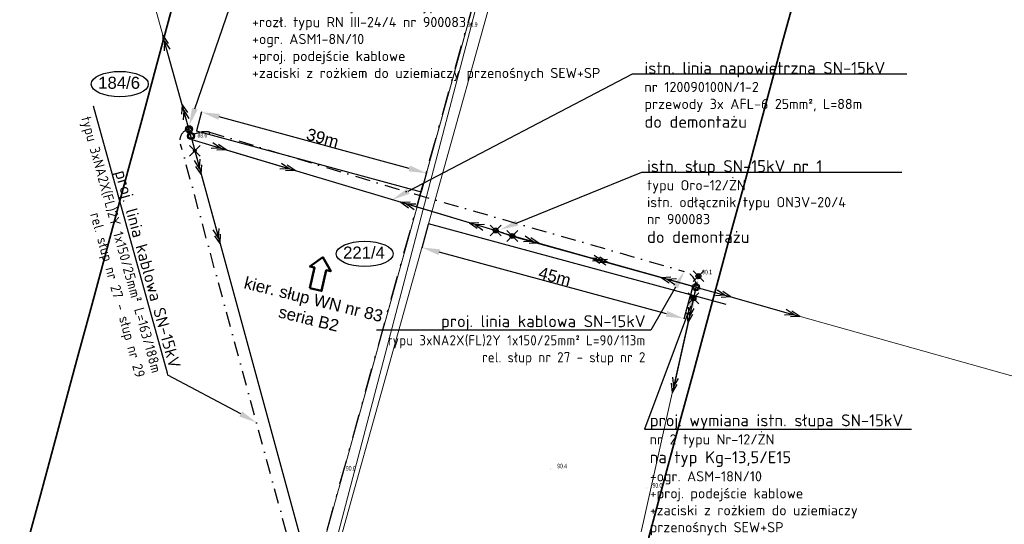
# Model space of a CAD drawing. Header units: metres. Extents: x 6524698 to 6533081, y 5883213 to 5896811.
# Tile 119 of 167: x 6526878 to 6527043, y 5894189 to 5894274. Entities that reach past the tile are written whole.
import ezdxf
from ezdxf import colors
from ezdxf.entities.mleader import LeaderData, LeaderLine
from ezdxf.math import Vec2, Vec3

# ---------------------------------------------------------------- set-up
doc = ezdxf.new("R2010")
doc.units = ezdxf.units.M
doc.header["$MEASUREMENT"] = 0
for name, pattern in [('DASHDOT', [4, 2, -0.9, 0.2, -0.9]), ('DASHDOT2', [0.5, 0.25, -0.125, 0, -0.125]), ('mapa zasadnicza$0$219-500', [0]), ('mapa zasadnicza$0$suep_sn_500', [0]), ('mapa zasadnicza$0$suep_wn_500', [0]), ('mapa zasadnicza$0$supp_500', [1, 0.5, -0.5])]:
    doc.linetypes.add(name, pattern=pattern)
doc.layers.get('0').update_dxf_attribs({"lineweight": 0})
for name, color, linetype in [('!Pomiary odległości przewodów', 2, 'Continuous'), ('# OBMBS-9x-19xxx _EI_demontaż SN', 1, 'Demontaż_(6m)'), ('# OBMBS-9x-19xxx domiary', 5, 'Continuous'), ('mapa zasadnicza$0$000 Inne (niezydentyfikowane)', 7, 'Continuous'), ('mapa zasadnicza$0$219-działka ewidencyjna', 7, 'Continuous'), ('mapa zasadnicza$0$pikieta naturalna', 7, 'Continuous'), ('mapa zasadnicza$0$pikieta naturalna-Atr2', 7, 'Continuous'), ('mapa zasadnicza$0$przewód elektroenergetyczny wysokiego napięcia', 7, 'Continuous'), ('mapa zasadnicza$0$przewód elektroenergetyczny średniego napięcia', 7, 'Continuous'), ('mapa zasadnicza$0$słup przewodów napowietrznych', 7, 'Continuous')]:
    doc.layers.add(name, color=color, linetype=linetype)
for name, color, linetype, lineweight in [('# OBMBS-9x-19xxx __EI_opis_SN', 1, 'Continuous', 0), ('# OBMBS-9x-19xxx __EI_opis_WN słupy', 250, 'Continuous', 0), ('# OBMBS-9x-19xxx _El_działki', 92, 'Continuous', 25), ('# OBMBS-9x-19xxx _SN PROJ. KABLE 15kV', 10, 'DASHDOT2', 30), ('# OBMBS-9x-19xxx _SN PROJ. SŁUPY', 10, 'Continuous', 30), ('_EI_proj. mufa_złacze_stacja_słup SN', 10, 'Continuous', 25), ('_trasa_os', 1, 'DASHDOT', 30), ('Sections span lengths and Marker Balls Plan', 7, 'Continuous', 0)]:
    doc.layers.add(name, color=color, linetype=linetype, lineweight=lineweight)
doc.styles.add('linie', font='simplex.shx', dxfattribs={"height": 1})
doc.styles.add('mapa zasadnicza$0$STANDARD', font='Working1250', dxfattribs={"width": 0.75})
doc.styles.add('PLS_View', font='arial.ttf')
doc.styles.get("Standard").update_dxf_attribs({"font": 'arial.ttf'})
doc.linetypes.add('Demontaż_(6m)', pattern='A,6,["x",linie,S=2,R=0,X=-0.5238,Y=-0.66667],0', length=6)
doc.dimstyles.new('ISO-25', dxfattribs={"dimtxt": 2.5, "dimasz": 2.5, "dimexe": 1.25, "dimexo": 0.625, "dimtad": 1, "dimtxsty": 'Standard', "dimcen": 2.5, "dimadec": 0, "dimazin": 0, "dimtfac": 1, "dimtmove": 0, "dimatfit": 3, "dimfxl": 1, "dimarcsym": 0})

# ---------------------------------------------------------------- blocks, each defined once
blk = doc.blocks.new('*D1253')
at = {"layer": '# OBMBS-9x-19xxx domiary', "color": 0, "linetype": 'ByBlock', "lineweight": -2}
for p, q in [((6526907.61, 5894255.14), (6526908.47, 5894258.3)), ((6526943.12, 5894248.81), (6526911.34, 5894257.42)), ((6526945.18, 5894244.96), (6526946.04, 5894248.12))]:
    blk.add_line(p, q, dxfattribs=at)
at = {"layer": '# OBMBS-9x-19xxx domiary', "color": 0}
for points in [[(6526911.47, 5894257.9), (6526911.21, 5894256.94), (6526908.44, 5894258.2)], [(6526942.99, 5894248.32), (6526943.25, 5894249.29), (6526946.01, 5894248.02)]]:
    blk.add_solid(points, dxfattribs=at)
at = {"layer": 'Defpoints', "color": 0}
for p in [(6526908.44, 5894258.2), (6526907.59, 5894255.04), (6526945.16, 5894244.86)]:
    blk.add_point(p, dxfattribs=at)
at = {"layer": '# OBMBS-9x-19xxx domiary', "color": 0, "insert": (6526928.64, 5894253.89), "char_height": 2, "attachment_point": 5, "rotation": 344.8373}
blk.add_mtext('39m', dxfattribs=at)
blk = doc.blocks.new('*D1256')
at = {"layer": '# OBMBS-9x-19xxx domiary', "color": 0, "linetype": 'ByBlock', "lineweight": -2}
for p, q in [((6526946.3, 5894239.45), (6526945.23, 5894235.5)), ((6526986.14, 5894224.52), (6526948.15, 5894234.82)), ((6526990.08, 5894227.59), (6526989.01, 5894223.64))]:
    blk.add_line(p, q, dxfattribs=at)
at = {"layer": '# OBMBS-9x-19xxx domiary', "color": 0}
for points in [[(6526948.28, 5894235.3), (6526948.02, 5894234.33), (6526945.25, 5894235.6)], [(6526986.01, 5894224.04), (6526986.27, 5894225), (6526989.04, 5894223.74)]]:
    blk.add_solid(points, dxfattribs=at)
at = {"layer": 'Defpoints', "color": 0}
for p in [(6526946.32, 5894239.55), (6526945.25, 5894235.6), (6526990.11, 5894227.68)]:
    blk.add_point(p, dxfattribs=at)
at = {"layer": '# OBMBS-9x-19xxx domiary', "color": 0, "insert": (6526967.44, 5894230.75), "char_height": 2, "attachment_point": 5, "rotation": 344.8373}
blk.add_mtext('45m', dxfattribs=at)
blk = doc.blocks.new('mapa zasadnicza$0$PW01')
at = {"linetype": 'Continuous', "lineweight": 13}
h = blk.add_hatch(color=0, dxfattribs=at)
edge = h.paths.add_edge_path()
edge.add_arc((0, 0), 0.045, 0, 360)
blk = doc.blocks.new('mapa zasadnicza$0$SM05')
at = {"color": 0, "linetype": 'Continuous', "lineweight": 13}
blk.add_circle((0, 0), 0.25, dxfattribs=at)
blk = doc.blocks.new('mapa zasadnicza$0$SUEP2')
at = {"color": 0, "linetype": 'Continuous'}
for p, q in [((0, 0), (6.027, 0)), ((5.027, 0), (3.527, 0.5)), ((5.027, 0), (3.527, -0.5)), ((6.027, 0), (4.527, 0.5)), ((6.027, 0), (4.527, -0.5)), ((6.027, 0), (18.027, 0)), ((17.027, 0), (15.527, 0.5)), ((17.027, 0), (15.527, -0.5)), ((18.027, 0), (16.527, 0.5)), ((18.027, 0), (16.527, -0.5))]:
    blk.add_line(p, q, dxfattribs=at)

msp = doc.modelspace()

# ---------------------------------------------------------------- linework, layer by layer
at = {"layer": '!Pomiary odległości przewodów'}
for p, q in [((6526945.157, 5894244.859), (6526907.586, 5894255.041)), ((6526909.739, 5894254.87), (6526909.634, 5894254.486)), ((6526996.1, 5894226.06), (6526946.352, 5894239.541)), ((6526990.458, 5894228.97), (6526990.109, 5894227.683))]:
    msp.add_line(p, q, dxfattribs=at)
at = {"layer": '# OBMBS-9x-19xxx __EI_opis_WN słupy', "lineweight": 50}
msp.add_lwpolyline([(6526926.51, 5894228.794), (6526928.462, 5894228.356), (6526929.236, 5894231.805), (6526930.001, 5894231.633), (6526928.699, 5894233.975), (6526926.52, 5894232.415), (6526927.285, 5894232.243), (6526926.51, 5894228.794)], close=True, dxfattribs=at)
at = {"layer": '# OBMBS-9x-19xxx _EI_demontaż SN'}
for points in [[(6526906.38, 5894252.65), (6526908.18, 5894250.85)], [(6526908.18, 5894252.65), (6526906.38, 5894250.85)], [(6526906.38, 5894252.65), (6526908.18, 5894250.85)], [(6526908.18, 5894252.65), (6526906.38, 5894250.85)], [(6526990.56, 5894231.72), (6526992.36, 5894229.92)], [(6526992.36, 5894231.72), (6526990.56, 5894229.92)], [(6526990.56, 5894231.72), (6526992.36, 5894229.92)], [(6526992.36, 5894231.72), (6526990.56, 5894229.92)], [(6526989.74, 5894228.01), (6526991.54, 5894226.21)], [(6526991.54, 5894228.01), (6526989.74, 5894226.21)], [(6526989.74, 5894228.01), (6526991.54, 5894226.21)], [(6526991.54, 5894228.01), (6526989.74, 5894226.21)]]:
    msp.add_lwpolyline(points, dxfattribs=at)
at = {"layer": '# OBMBS-9x-19xxx _El_działki'}
for centre in [(6526894.738, 5894262.897), (6526935.676, 5894234.536)]:
    msp.add_ellipse(centre, major_axis=(-4.768, 0), ratio=0.4441825, dxfattribs=at)
at = {"layer": '# OBMBS-9x-19xxx _SN PROJ. SŁUPY'}
for centre, radius in [((6526906.308, 5894255.358), 0.592), ((6526906.308, 5894255.358), 0.409), ((6526906.635, 5894254.219), 0.592), ((6526906.635, 5894254.219), 0.409), ((6526991.05, 5894228.97), 0.592), ((6526991.05, 5894228.97), 0.409)]:
    msp.add_circle(centre, radius, dxfattribs=at)
at = {"layer": '_EI_proj. mufa_złacze_stacja_słup SN', "color": 0}
for centre, radius in [((6526907.28, 5894251.75), 0.25), ((6526957.57, 5894238.44), 0.409), ((6526960.35, 5894237.52), 0.409), ((6526991.46, 5894230.82), 0.409), ((6526990.64, 5894227.11), 0.409)]:
    msp.add_circle(centre, radius, dxfattribs=at)
at = {"layer": 'mapa zasadnicza$0$przewód elektroenergetyczny średniego napięcia', "color": 1, "linetype": 'mapa zasadnicza$0$suep_sn_500', "lineweight": 18, "flags": 128}
for points in [[(6526973.34, 5894149.97), (6526991.05, 5894228.97)], [(6526991.05, 5894228.97), (6527073.98, 5894205.7)]]:
    msp.add_lwpolyline(points, dxfattribs=at)
at = {"layer": 'mapa zasadnicza$0$słup przewodów napowietrznych', "color": 7, "linetype": 'mapa zasadnicza$0$supp_500', "lineweight": 18, "flags": 128}
msp.add_lwpolyline([(6526991.46, 5894230.82), (6526990.64, 5894227.11)], dxfattribs=at)

# ---------------------------------------------------------------- block references
at = {"layer": 'mapa zasadnicza$0$pikieta naturalna', "color": 7, "linetype": 'Continuous', "lineweight": 13}
for p, rotation in [((6526951.86, 5894271.85), 359.852), ((6526991.46, 5894230.82), 359.773), ((6526931.59, 5894198.07), 359.813), ((6526966.79, 5894198.61), 359.813), ((6526982.84, 5894195.44), 0.032)]:
    msp.add_blockref('mapa zasadnicza$0$PW01', p, dxfattribs=dict(at, rotation=rotation))
at = {"layer": 'mapa zasadnicza$0$przewód elektroenergetyczny średniego napięcia', "color": 1, "linetype": 'Continuous', "lineweight": 18}
for rotation in [344.326, 257.364]:
    msp.add_blockref('mapa zasadnicza$0$SUEP2', (6526991.05, 5894228.97), dxfattribs=dict(at, rotation=rotation))
at = {"layer": 'mapa zasadnicza$0$słup przewodów napowietrznych', "color": 7, "linetype": 'Continuous', "lineweight": 18}
for p in [(6526991.46, 5894230.82), (6526990.64, 5894227.11)]:
    msp.add_blockref('mapa zasadnicza$0$SM05', p, dxfattribs=at)

# ---------------------------------------------------------------- texts
at = {"layer": '# OBMBS-9x-19xxx __EI_opis_WN słupy', "insert": (6526915.443, 5894230.854), "char_height": 2, "width": 24.55803, "attachment_point": 1, "rotation": 346.13257, "style": 'PLS_View'}
msp.add_mtext('\\pxqc;kier. słup WN nr 83 seria B2', dxfattribs=at)
at = {"char_height": 2, "width": 5.19674, "attachment_point": 1}
for s, insert in [('184/6', (6526891.127, 5894264.116)), ('221/4', (6526932.065, 5894235.755))]:
    msp.add_mtext(s, dxfattribs=dict(at, insert=insert))
at = {"layer": 'mapa zasadnicza$0$pikieta naturalna-Atr2', "color": 7, "style": 'mapa zasadnicza$0$STANDARD', "width": 0.667}
for s, p in [('90.9', (6526952.9, 5894272.47)), ('90.1', (6526992.09, 5894231.12)), ('90.0', (6526932.54, 5894198.33)), ('90.4', (6526967.86, 5894198.72)), ('90.0', (6526983.79, 5894195.49))]:
    msp.add_text(s, height=0.75, dxfattribs=at).set_placement(p)

# ---------------------------------------------------------------- dimensions: what is measured, and where the dimension line sits
at = {"layer": '# OBMBS-9x-19xxx domiary', "color": 5, "linetype": 'ByBlock'}
for base, p1, p2, picture, middle in [((6526908.442, 5894258.203), (6526945.157, 5894244.859), (6526907.586, 5894255.041), '*D1253', (6526928.346, 5894252.809)), ((6526945.254, 5894235.601), (6526990.109, 5894227.683), (6526946.324, 5894239.549), '*D1256', (6526967.147, 5894229.668))]:
    dim = msp.add_linear_dim(base=base, p1=p1, p2=p2, angle=164.83733, dimstyle='ISO-25', override={"dimtxt": 2, "dimasz": 3, "dimexe": 0.1, "dimexo": 0.1, "dimgap": 0.1, "dimdec": 0, "dimpost": 'm', "dimtxsty": 'Standard'}, dxfattribs=at)
    dim.commit()
    dim.dimension.update_dxf_attribs({"geometry": picture, "text_midpoint": middle, "dimtype": 161})

# ---------------------------------------------------------------- leaders
at = {"layer": '# OBMBS-9x-19xxx __EI_opis_SN', "linetype": 'ByBlock'}
ml = msp.add_multileader_mtext('Standard', dxfattribs=at)
ml.set_content('\\pxqr;{\\fISOCPEUR|b1|i0|c238|p34;proj. linia kablowa SN-15kV\\P\\T1.05;\\W0.9;\\H0.85x;typu 3xNA2X(FL)2Y 1x150/25mm² L=90/113m\\Prel. słup nr 27 - słup nr 2}', color=256, style='PLS_View')
ml.set_leader_properties()
ml.build(insert=Vec2(0, 0))
ml.multileader.update_dxf_attribs({"text_left_attachment_type": 6, "text_right_attachment_type": 6, "dogleg_length": 0.36, "arrow_head_size": 3})
ctx = ml.context
ctx.base_point, ctx.char_height, ctx.arrow_head_size, ctx.landing_gap_size, ctx.plane_origin = Vec3(6526939.761, 5894221.795), 2, 3, 0.5, Vec3(6527018.258, 5894174.859)
ctx.left_attachment, ctx.right_attachment, ctx.text_align_type = 6, 6, 2
notes = []
notes.append((ctx, [(0, (1, 1, 0), (6526983.492, 5894221.795), (-1, 0), 0.36, [(0, [(6526989.095, 5894231.596)], 0, [])])]))
ctx.mtext.insert, ctx.mtext.width, ctx.mtext.alignment, ctx.mtext.flow_direction = Vec3(6526982.632, 5894224.289), 44.53399, 3, 5
ml = msp.add_multileader_mtext('Standard', dxfattribs=at)
ml.set_content('\\pxql;{\\fISOCPEUR|b1|i0|c238|p34;proj.\\A1; wymiana istn. słupa SN-15kV\\P\\H0.85x;nr 2 typu Nr-12/ŻN \\P\\H1.176471x;na typ Kg-13,5/E15\\P\\H0.85x;+ogr. ASM-18N/10\\P+proj. podejście kablowe\\P+zaciski z rożkiem do uziemiaczy przenośnych SEW+SP}', color=256, style='PLS_View')
ml.set_leader_properties()
ml.build(insert=Vec2(0, 0))
ml.multileader.update_dxf_attribs({"text_left_attachment_type": 6, "text_right_attachment_type": 6, "dogleg_length": 0.36, "arrow_head_size": 3})
ctx = ml.context
ctx.base_point, ctx.char_height, ctx.arrow_head_size, ctx.landing_gap_size, ctx.plane_origin = Vec3(6526982.821, 5894205.236), 2, 3, 0.5, Vec3(6526814.017, 5894127.554)
ctx.left_attachment, ctx.right_attachment = 6, 6
notes.append((ctx, [(0, (1, 1, 0), (6526982.461, 5894205.236), (1, 0), 0.36, [(0, [(6526991.201, 5894228.59)], 0, [])])]))
ctx.mtext.insert, ctx.mtext.width, ctx.mtext.flow_direction = Vec3(6526983.321, 5894207.731), 43.30569, 5
at = {"layer": '# OBMBS-9x-19xxx _EI_demontaż SN', "linetype": 'ByBlock'}
ml = msp.add_multileader_mtext('Standard', dxfattribs=at)
ml.set_content('\\pxql;{\\fISOCPEUR|b1|i0|c238|p34;proj.\\A1; wymiana istn. słupa SN-15kV\\P\\H0.85x;nr 27 typu ROK-14/BSW \\P\\H1.176471x;na typ Kp2g2r-13,5/E28\\P\\H0.85x;+rozł. sterowany radiowo typu Sectos NXB-24C630AM3 nr.......\\P+rozł. typu RN III-24/4 nr 900083 \\P+ogr. ASM1-8N/10\\P+proj. podejście kablowe\\P+zaciski z rożkiem do uziemiaczy przenośnych SEW+SP }', color=256, style='PLS_View')
ml.set_leader_properties()
ml.build(insert=Vec2(0, 0))
ml.multileader.update_dxf_attribs({"text_left_attachment_type": 6, "text_right_attachment_type": 6, "dogleg_length": 0.36, "arrow_head_size": 3})
ctx = ml.context
ctx.base_point, ctx.char_height, ctx.arrow_head_size, ctx.landing_gap_size, ctx.plane_origin = Vec3(6526916.335, 5894283.947), 2, 3, 0.5, Vec3(6526799.819, 5894215.904)
ctx.left_attachment, ctx.right_attachment = 6, 6
notes.append((ctx, [(0, (1, 1, 0), (6526915.975, 5894283.947), (1, 0), 0.36, [(0, [(6526906.308, 5894255.95)], 0, [])])]))
ctx.mtext.insert, ctx.mtext.width, ctx.mtext.flow_direction = Vec3(6526916.835, 5894286.441), 63.29909, 5
for ctx, leaders in notes:
    for number, flags, end, landing, length, lines in leaders:
        leader = LeaderData()
        leader.index, (leader.has_last_leader_line, leader.has_dogleg_vector, leader.attachment_direction) = number, flags
        leader.last_leader_point, leader.dogleg_vector, leader.dogleg_length = Vec3(end), Vec3(landing), length
        for number, points, colour, breaks in lines:
            line = LeaderLine()
            line.index, line.vertices, line.color, line.breaks = number, Vec3.list(points), colors.encode_raw_color(colour), breaks
            leader.lines.append(line)
        ctx.leaders.append(leader)

# ---------------------------------------------------------------- next in the draw order: leaders
ml = msp.add_multileader_mtext('Standard', dxfattribs=at)
ml.set_content('\\pxql;{\\fISOCPEUR|b1|i0|c238|p34;istn. słup SN-15kV nr 1\\P\\H0.85x;typu Oro-12/ŻN\\Pistn. odłącznik typu ON3V-20/4\\Pnr 900083\\P\\H1.176471x;do demontażu }', color=256, style='PLS_View')
ml.set_leader_properties()
ml.build(insert=Vec2(0, 0))
ml.multileader.update_dxf_attribs({"text_left_attachment_type": 6, "text_right_attachment_type": 6, "dogleg_length": 0.36, "arrow_head_size": 3})
ctx = ml.context
ctx.base_point, ctx.char_height, ctx.arrow_head_size, ctx.landing_gap_size, ctx.plane_origin = Vec3(6526982.37, 5894248.19, 105.722), 2, 3, 0.5, Vec3(6526796.326, 5894221.383, 105.722)
ctx.left_attachment, ctx.right_attachment = 6, 6
notes = []
notes.append((ctx, [(0, (1, 1, 0), (6526982.01, 5894248.19, 105.722), (1, 0), 0.36, [(0, [(6526958.367, 5894238.591, 105.722)], 0, [])])]))
ctx.mtext.insert, ctx.mtext.width, ctx.mtext.flow_direction = Vec3(6526982.87, 5894250.192, 105.722), 49.755, 5
ctx.mtext.has_bg_fill, ctx.mtext.bg_color, ctx.mtext.bg_scale_factor, ctx.mtext.bg_transparency, ctx.mtext.use_window_bg_color = 1, -1073741824, 1.5, 0, 1
for ctx, leaders in notes:
    for number, flags, end, landing, length, lines in leaders:
        leader = LeaderData()
        leader.index, (leader.has_last_leader_line, leader.has_dogleg_vector, leader.attachment_direction) = number, flags
        leader.last_leader_point, leader.dogleg_vector, leader.dogleg_length = Vec3(end), Vec3(landing), length
        for number, points, colour, breaks in lines:
            line = LeaderLine()
            line.index, line.vertices, line.color, line.breaks = number, Vec3.list(points), colors.encode_raw_color(colour), breaks
            leader.lines.append(line)
        ctx.leaders.append(leader)

# ---------------------------------------------------------------- next in the draw order: linework, layer by layer
at = {"layer": '# OBMBS-9x-19xxx _EI_demontaż SN'}
for points in [[(6526956.67, 5894239.34), (6526958.47, 5894237.54)], [(6526958.47, 5894239.34), (6526956.67, 5894237.54)], [(6526956.67, 5894239.34), (6526958.47, 5894237.54)], [(6526958.47, 5894239.34), (6526956.67, 5894237.54)], [(6526959.45, 5894238.42), (6526961.25, 5894236.62)], [(6526961.25, 5894238.42), (6526959.45, 5894236.62)], [(6526959.45, 5894238.42), (6526961.25, 5894236.62)], [(6526961.25, 5894238.42), (6526959.45, 5894236.62)]]:
    msp.add_lwpolyline(points, dxfattribs=at)
at = {"layer": 'mapa zasadnicza$0$przewód elektroenergetyczny średniego napięcia', "color": 1, "linetype": 'mapa zasadnicza$0$suep_sn_500', "lineweight": 18, "flags": 128}
msp.add_lwpolyline([(6526958.96, 5894237.98), (6526991.05, 5894228.97)], dxfattribs=at)
at = {"layer": 'mapa zasadnicza$0$słup przewodów napowietrznych', "color": 7, "linetype": 'mapa zasadnicza$0$supp_500', "lineweight": 18, "flags": 128}
msp.add_lwpolyline([(6526957.57, 5894238.44), (6526960.35, 5894237.52)], dxfattribs=at)

# ---------------------------------------------------------------- next in the draw order: block references
at = {"layer": 'mapa zasadnicza$0$przewód elektroenergetyczny średniego napięcia', "color": 1, "linetype": 'Continuous', "lineweight": 18}
for p, rotation in [((6526958.96, 5894237.98), 344.317), ((6526991.05, 5894228.97), 164.317)]:
    msp.add_blockref('mapa zasadnicza$0$SUEP2', p, dxfattribs=dict(at, rotation=rotation))
at = {"layer": 'mapa zasadnicza$0$słup przewodów napowietrznych', "color": 7, "linetype": 'Continuous', "lineweight": 18}
for p in [(6526957.57, 5894238.44), (6526960.35, 5894237.52)]:
    msp.add_blockref('mapa zasadnicza$0$SM05', p, dxfattribs=at)

# ---------------------------------------------------------------- next in the draw order: leaders
at = {"layer": '# OBMBS-9x-19xxx _EI_demontaż SN', "linetype": 'ByBlock'}
ml = msp.add_multileader_mtext('Standard', dxfattribs=at)
ml.set_content('\\pxqj;{\\fISOCPEUR|b1|i0|c238|p34;istn. linia napowietrzna SN-15kV\\P\\H0.85x;nr 120090100N/1-2\\Pprzewody 3x AFL-6 25mm², L=88m\\P\\H1.176471x;do demontażu}', color=256, style='PLS_View')
ml.set_leader_properties()
ml.build(insert=Vec2(0, 0))
ml.multileader.update_dxf_attribs({"text_left_attachment_type": 6, "text_right_attachment_type": 6, "dogleg_length": 1.495, "arrow_head_size": 3})
ctx = ml.context
ctx.base_point, ctx.char_height, ctx.arrow_head_size, ctx.landing_gap_size, ctx.plane_origin = Vec3(6526981.939, 5894264.597), 2, 3, 0.5, Vec3(6527176.657, 5894280.089)
ctx.left_attachment, ctx.right_attachment = 6, 6
notes = []
notes.append((ctx, [(0, (1, 1, 0), (6526980.444, 5894264.597), (1, 0), 1.495, [(0, [(6526940.303, 5894243.606)], 0, [])])]))
ctx.mtext.insert, ctx.mtext.width, ctx.mtext.flow_direction = Vec3(6526982.439, 5894266.599), 56.39334, 5
ctx.mtext.has_bg_fill, ctx.mtext.bg_color, ctx.mtext.bg_scale_factor, ctx.mtext.bg_transparency, ctx.mtext.use_window_bg_color = 1, -1073741824, 1.5, 0, 1
for ctx, leaders in notes:
    for number, flags, end, landing, length, lines in leaders:
        leader = LeaderData()
        leader.index, (leader.has_last_leader_line, leader.has_dogleg_vector, leader.attachment_direction) = number, flags
        leader.last_leader_point, leader.dogleg_vector, leader.dogleg_length = Vec3(end), Vec3(landing), length
        for number, points, colour, breaks in lines:
            line = LeaderLine()
            line.index, line.vertices, line.color, line.breaks = number, Vec3.list(points), colors.encode_raw_color(colour), breaks
            leader.lines.append(line)
        ctx.leaders.append(leader)

# ---------------------------------------------------------------- next in the draw order: linework, layer by layer
at = {"layer": '# OBMBS-9x-19xxx _EI_demontaż SN'}
for points in [[(6526906.76, 5894253.64), (6526957.57, 5894238.44), (6526960.35, 5894237.52), (6526990.48, 5894229.13)], [(6526906.76, 5894253.64), (6526957.57, 5894238.44), (6526960.35, 5894237.52), (6526990.48, 5894229.13)], [(6526906.765, 5894253.638), (6526907.28, 5894251.75), (6526932.01, 5894161.12), (6526946.53, 5894107.69), (6526947.45, 5894104.46), (6526948.568, 5894100.197)], [(6526906.765, 5894253.638), (6526907.28, 5894251.75), (6526932.01, 5894161.12), (6526946.53, 5894107.69), (6526947.45, 5894104.46), (6526948.568, 5894100.197)]]:
    msp.add_lwpolyline(points, dxfattribs=at)
at = {"layer": '# OBMBS-9x-19xxx _SN PROJ. KABLE 15kV', "ltscale": 10}
for points in [[(6526948.573, 5894100.194), (6526947.112, 5894100.627), (6526946.122, 5894101.606), (6526925.301, 5894178.091), (6526904.903, 5894252.88, -0.4666962), (6526906.29, 5894255.347)], [(6526948.573, 5894100.194), (6526947.112, 5894100.627), (6526946.122, 5894101.606), (6526925.301, 5894178.091), (6526904.903, 5894252.88, -0.4666962), (6526906.29, 5894255.347)], [(6526948.573, 5894100.194), (6526947.112, 5894100.627), (6526946.122, 5894101.606), (6526925.301, 5894178.091), (6526904.903, 5894252.88, -0.4666962), (6526906.29, 5894255.347)], [(6526906.606, 5894254.197, -0.1832781), (6526909.743, 5894254.885), (6526943.999, 5894244.538), (6526989.095, 5894231.596, -0.3715079), (6526991.057, 5894229.001)], [(6526906.606, 5894254.197, -0.1832781), (6526909.743, 5894254.885), (6526943.999, 5894244.538), (6526989.095, 5894231.596, -0.3715079), (6526991.057, 5894229.001)], [(6526906.606, 5894254.197, -0.1832781), (6526909.743, 5894254.885), (6526943.999, 5894244.538), (6526989.095, 5894231.596, -0.3715079), (6526991.057, 5894229.001)]]:
    msp.add_lwpolyline(points, format="xyb", dxfattribs=at)

# ---------------------------------------------------------------- next in the draw order: leaders
at = {"layer": '# OBMBS-9x-19xxx __EI_opis_SN', "linetype": 'ByBlock'}
ml = msp.add_multileader_mtext('Standard', dxfattribs=at)
ml.set_content('\\pxqj;{\\fISOCPEUR|b1|i0|c238|p34;istn. linia napowietrzna SN-15kV\\P\\H0.85x;nr 120090100N/1-2\\Pprzewody 3x AFL-6 25mm², L=88m\\P\\H1.176471x;do demontażu}', color=256, style='PLS_View')
ml.set_leader_properties()
ml.build(insert=Vec2(0, 0))
ml.multileader.update_dxf_attribs({"text_left_attachment_type": 6, "text_right_attachment_type": 6, "dogleg_length": 1.495, "arrow_head_size": 3})
ctx = ml.context
ctx.base_point, ctx.char_height, ctx.arrow_head_size, ctx.landing_gap_size, ctx.plane_origin = Vec3(6526981.939, 5894264.597), 2, 3, 0.5, Vec3(6527176.657, 5894280.089)
ctx.left_attachment, ctx.right_attachment = 6, 6
notes = []
notes.append((ctx, [(0, (1, 1, 0), (6526980.444, 5894264.597), (1, 0), 1.495, [(0, [(6526940.303, 5894243.606)], 0, [])])]))
ctx.mtext.insert, ctx.mtext.width, ctx.mtext.flow_direction = Vec3(6526982.439, 5894266.599), 56.39334, 5
ctx.mtext.has_bg_fill, ctx.mtext.bg_color, ctx.mtext.bg_scale_factor, ctx.mtext.bg_transparency, ctx.mtext.use_window_bg_color = 1, -1073741824, 1.5, 0, 1
ml = msp.add_multileader_mtext('Standard', dxfattribs=at)
ml.set_content('\\pxqr;{\\fISOCPEUR|b1|i0|c238|p34;proj. linia kablowa SN-15kV\\P\\T1.05;\\W0.9;\\fISOCPEUR|b0|i0|c238|p34;\\H0.85x;typu 3xNA2X(FL)2Y 1x150/25mm² L=163/188m\\Prel. słup nr 27 - słup nr 29}', color=256, style='PLS_View')
ml.set_leader_properties()
ml.build(insert=Vec2(0, 0))
ml.multileader.update_dxf_attribs({"text_left_attachment_type": 6, "text_right_attachment_type": 6, "dogleg_length": 0.36, "arrow_head_size": 3})
ctx = ml.context
ctx.base_point, ctx.char_height, ctx.arrow_head_size, ctx.landing_gap_size, ctx.plane_origin, ctx.plane_x_axis, ctx.plane_y_axis = Vec3(6526890.688, 5894257.876), 2, 3, 0.5, Vec3(6526858.999, 5894102.463), Vec3(0.2674907, -0.9635604), Vec3(0.9635604, 0.2674907)
ctx.left_attachment, ctx.right_attachment, ctx.text_align_type = 6, 6, 2
notes.append((ctx, [(0, (1, 1, 0), (6526902.789, 5894214.286), (-0.2674907, 0.9635604), 0.36, [(0, [(6526917.588, 5894206.373)], 0, [])])]))
ctx.mtext.insert, ctx.mtext.text_direction, ctx.mtext.rotation, ctx.mtext.width, ctx.mtext.alignment, ctx.mtext.flow_direction = Vec3(6526904.977, 5894215.786), Vec3(0.2674907, -0.9635604), 4.9831769, 45.28556, 3, 5
ctx.mtext.has_bg_fill, ctx.mtext.bg_color, ctx.mtext.bg_scale_factor, ctx.mtext.bg_transparency, ctx.mtext.use_window_bg_color = 1, -1073741824, 1.5, 0, 1
for ctx, leaders in notes:
    for number, flags, end, landing, length, lines in leaders:
        leader = LeaderData()
        leader.index, (leader.has_last_leader_line, leader.has_dogleg_vector, leader.attachment_direction) = number, flags
        leader.last_leader_point, leader.dogleg_vector, leader.dogleg_length = Vec3(end), Vec3(landing), length
        for number, points, colour, breaks in lines:
            line = LeaderLine()
            line.index, line.vertices, line.color, line.breaks = number, Vec3.list(points), colors.encode_raw_color(colour), breaks
            leader.lines.append(line)
        ctx.leaders.append(leader)

# ---------------------------------------------------------------- next in the draw order: linework, layer by layer
at = {"layer": '_trasa_os', "linetype": 'DASHDOT', "ltscale": 2}
msp.add_lwpolyline([(6528589.986, 5891744.689), (6528580.198, 5892007.978), (6528365.87, 5892211.536), (6528143.159, 5892378.558), (6527920.541, 5892545.59), (6527693.967, 5892715.374), (6527530.815, 5892837.971), (6527304.639, 5893007.458), (6527095.026, 5893164.924), (6526808.543, 5893379.811), (6526773.046, 5893625.004), (6526837.186, 5893856.22), (6526918.697, 5894149.866), (6527004.557, 5894459.054), (6526829.193, 5894634.492), (6526625.033, 5894855.653), (6526658.914, 5895086.074), (6526701.409, 5895318.796), (6526680.866, 5895666.414), (6526660.166, 5896015.549), (6526639.565, 5896364.931), (6526621.438, 5896669.322), (6526632.668, 5896724.885)], dxfattribs=at)
at = {"layer": 'mapa zasadnicza$0$000 Inne (niezydentyfikowane)', "color": 7, "linetype": 'Continuous', "lineweight": 35, "flags": 128}
for points in [[(6526877.084, 5894178.05), (6526879.216, 5894185.932), (6526881.347, 5894193.814), (6526883.479, 5894201.696), (6526885.611, 5894209.578), (6526887.742, 5894217.46), (6526889.874, 5894225.342), (6526892.005, 5894233.224), (6526894.137, 5894241.105), (6526896.269, 5894248.987), (6526898.4, 5894256.869), (6526900.532, 5894264.751), (6526902.663, 5894272.633), (6526904.795, 5894280.515)], [(6527007.722, 5894278.054), (6527005.59, 5894270.172), (6527003.459, 5894262.29), (6527001.327, 5894254.409), (6526999.195, 5894246.527), (6526997.064, 5894238.645), (6526994.932, 5894230.763), (6526992.801, 5894222.881), (6526990.669, 5894214.999), (6526988.538, 5894207.117), (6526986.406, 5894199.235), (6526984.274, 5894191.353), (6526982.143, 5894183.472)]]:
    msp.add_lwpolyline(points, dxfattribs=at)
at = {"layer": 'mapa zasadnicza$0$219-działka ewidencyjna', "color": 7, "linetype": 'mapa zasadnicza$0$219-500', "lineweight": 18, "flags": 128}
msp.add_lwpolyline([(6526974.5, 5894350.39), (6526920.41, 5894156.1)], dxfattribs=at)
at = {"layer": 'mapa zasadnicza$0$przewód elektroenergetyczny wysokiego napięcia', "color": 1, "linetype": 'mapa zasadnicza$0$suep_wn_500', "lineweight": 18, "flags": 128}
for points in [[(6526918.71, 5894149.85), (6527004.69, 5894459.15)], [(6527004.69, 5894459.15), (6526918.71, 5894149.85)]]:
    msp.add_lwpolyline(points, dxfattribs=at)
at = {"layer": 'mapa zasadnicza$0$przewód elektroenergetyczny średniego napięcia', "color": 1, "linetype": 'mapa zasadnicza$0$suep_sn_500', "lineweight": 18, "flags": 128}
for points in [[(6526906.76, 5894253.64), (6526890.96, 5894310.58)], [(6526906.76, 5894253.64), (6526958.96, 5894237.98)], [(6526906.76, 5894253.64), (6526932.01, 5894161.12)]]:
    msp.add_lwpolyline(points, dxfattribs=at)
at = {"layer": 'mapa zasadnicza$0$słup przewodów napowietrznych', "color": 7, "linetype": 'mapa zasadnicza$0$supp_500', "lineweight": 18, "flags": 128}
msp.add_lwpolyline([(6526906.24, 5894255.53), (6526907.28, 5894251.75)], dxfattribs=at)
at = {"layer": 'Sections span lengths and Marker Balls Plan', "color": 1, "flags": 128}
for points in [[(6528587.188, 5891744.577), (6528577.92, 5892006.949), (6528364.256, 5892209.626), (6528141.479, 5892376.318), (6527918.861, 5892543.35), (6527692.286, 5892713.134), (6527529.134, 5892835.731), (6527302.959, 5893005.217), (6527093.345, 5893162.685), (6526805.533, 5893378.025), (6526770.052, 5893625.195), (6526834.488, 5893856.969), (6526921.106, 5894149.197), (6527002.139, 5894458.418), (6526827.029, 5894632.413), (6526621.689, 5894854.62), (6526661.381, 5895085.668), (6526701.409, 5895318.796), (6526678.071, 5895666.249), (6526657.371, 5896015.383), (6526636.77, 5896364.766), (6526617.947, 5896669.567), (6526630.708, 5896725.281)], [(6528593.583, 5891744.832), (6528583.388, 5892009.419), (6528368, 5892214.057), (6528145.319, 5892381.438), (6527922.701, 5892548.47), (6527696.127, 5892718.253), (6527532.976, 5892840.85), (6527306.799, 5893010.338), (6527097.187, 5893167.803), (6526810.693, 5893381.087), (6526776.04, 5893624.814), (6526840.655, 5893855.257), (6526921.106, 5894149.197), (6527007.942, 5894459.944), (6526831.356, 5894636.57), (6526627.422, 5894856.391), (6526661.381, 5895085.668), (6526701.409, 5895318.795), (6526684.46, 5895666.627), (6526663.76, 5896015.761), (6526643.159, 5896365.143), (6526623.932, 5896669.147), (6526634.628, 5896724.489)]]:
    msp.add_lwpolyline(points, dxfattribs=at)

# ---------------------------------------------------------------- next in the draw order: block references
at = {"layer": 'mapa zasadnicza$0$pikieta naturalna', "color": 7, "linetype": 'Continuous', "lineweight": 13, "rotation": 359.923}
msp.add_blockref('mapa zasadnicza$0$PW01', (6526906.68, 5894253.7), dxfattribs=at)
at = {"layer": 'mapa zasadnicza$0$przewód elektroenergetyczny średniego napięcia', "color": 1, "linetype": 'Continuous', "lineweight": 18}
for p, rotation in [((6526906.76, 5894253.64), 105.509), ((6526906.76, 5894253.64), 343.301), ((6526906.76, 5894253.64), 285.265), ((6526958.96, 5894237.98), 163.301)]:
    msp.add_blockref('mapa zasadnicza$0$SUEP2', p, dxfattribs=dict(at, rotation=rotation))
at = {"layer": 'mapa zasadnicza$0$słup przewodów napowietrznych', "color": 7, "linetype": 'Continuous', "lineweight": 18}
for p in [(6526906.24, 5894255.53), (6526907.28, 5894251.75)]:
    msp.add_blockref('mapa zasadnicza$0$SM05', p, dxfattribs=at)

# ---------------------------------------------------------------- next in the draw order: texts
at = {"layer": 'mapa zasadnicza$0$pikieta naturalna-Atr2', "color": 7, "style": 'mapa zasadnicza$0$STANDARD', "width": 0.667}
msp.add_text('88.6', height=0.75, dxfattribs=at).set_placement((6526907.73, 5894253.98))

doc.saveas('drawing.dxf')
